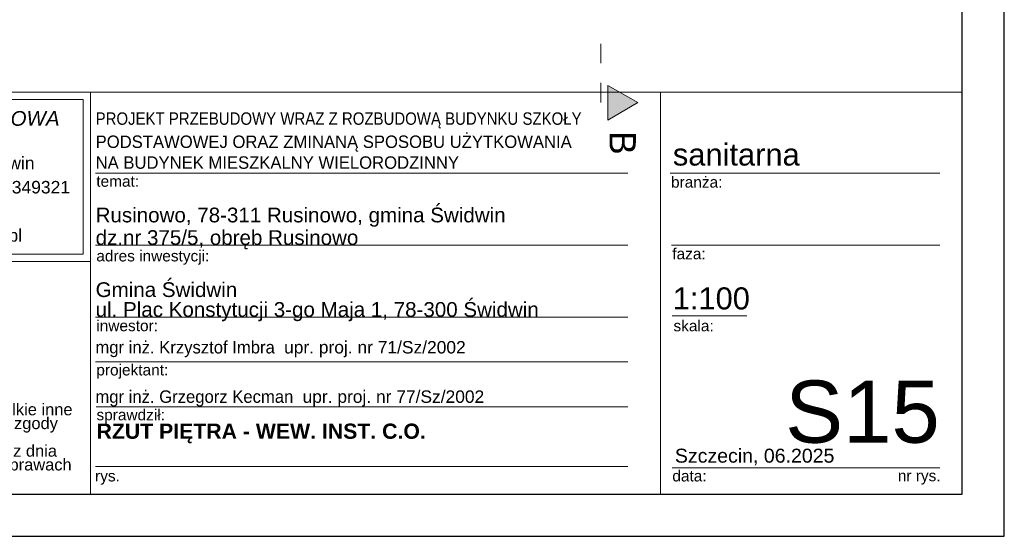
# Model space of a CAD drawing. Extents: x -220425 to -93252, y -20065 to 80294.
# Tile 52 of 103: x -173012 to -158770, y 21409 to 28880. Entities that reach past the tile are written whole.
import ezdxf

# ---------------------------------------------------------------- set-up
doc = ezdxf.new("R2010")
doc.units = 0
doc.header["$MEASUREMENT"] = 0
doc.linetypes.add('Dashed', pattern=[564.444447, 282.222223, -282.222223])
for name, color, linetype, lineweight in [('#ks', 34, 'Continuous', 30), ('ARCH TABELA_Nr_Pióra__1', 7, 'Continuous', 25), ('ARCH TABELA_Nr_Pióra__21', 7, 'Continuous', 9), ('ARCH TABELA_Nr_Pióra__7', 7, 'Continuous', 13), ('INWENT OPISY_Nr_Pióra__21', 7, 'Continuous', 9), ('INWENT OPISY_Nr_Pióra__41', 7, 'Continuous', 15), ('PODKŁAD', 252, 'Continuous', 35), ('RAMKA', 255, 'Continuous', 35)]:
    doc.layers.add(name, color=color, linetype=linetype, lineweight=lineweight)
doc.layers.add('_TABELA', color=7, linetype='Continuous')
doc.styles.add('GENERATED_STYLE_10', font='ariali.ttf')
doc.styles.add('GENERATED_STYLE_11', font='arialbd.ttf')
doc.styles.add('GENERATED_STYLE_6', font='txt')
doc.styles.add('GENERATED_STYLE_7', font='txt')
doc.styles.add('GENERATED_STYLE_9', font='arial.ttf')

# ---------------------------------------------------------------- blocks, each defined once
blk = doc.blocks.new('A$C382C6C0C')
at = {"layer": '#ks', "color": 7, "lineweight": -3}
for p, q in [((3951.5, -2909), (3951.5, 61)), ((3890.5, -2848), (3890.5, 0)), ((0, -2848), (3890.5, -2848)), ((-248.5, -2909), (3951.5, -2909))]:
    blk.add_line(p, q, dxfattribs=at)
blk = doc.blocks.new('A$C689C700D')
at = {"layer": '#ks', "color": 1, "lineweight": 35, "xscale": 10, "yscale": 10, "zscale": 10}
blk.add_blockref('A$C382C6C0C', (-37653, 28364), dxfattribs=at)
blk = doc.blocks.new('A$C68A309A5')
at = {"layer": 'RAMKA'}
blk.add_blockref('A$C689C700D', (3210, -8270), dxfattribs=at)
blk = doc.blocks.new('A$C68B8146D')
at = {"layer": 'INWENT OPISY_Nr_Pióra__21', "color": 252, "linetype": 'Continuous'}
blk.add_solid([(32745, -2556), (32745, -2056), (33181, -2300)], dxfattribs=at)
at = {"layer": 'INWENT OPISY_Nr_Pióra__41', "color": 252, "linetype": 'Dashed'}
blk.add_line((32645, -2300), (32645, -1200), dxfattribs=at)
at = {"layer": 'INWENT OPISY_Nr_Pióra__41', "color": 252, "linetype": 'Continuous'}
for p, q in [((32745, -2056), (33181, -2300)), ((32745, -2056), (32745, -2556)), ((33181, -2300), (32745, -2556))]:
    blk.add_line(p, q, dxfattribs=at)
at = {"layer": 'INWENT OPISY_Nr_Pióra__21', "color": 252, "linetype": 'Continuous', "style": 'GENERATED_STYLE_6'}
blk.add_text('B', height=380, rotation=270, dxfattribs=at).set_placement((32772, -2718))

msp = doc.modelspace()

# ---------------------------------------------------------------- linework, layer by layer
at = {"layer": 'ARCH TABELA_Nr_Pióra__21', "linetype": 'Continuous'}
for p, q in [((-176880, 27830), (-171987, 27830)), ((-176880, 27830), (-159380, 27830)), ((-171987, 27830), (-171987, 22019)), ((-171987, 25383), (-171987, 27830)), ((-163742, 27830), (-163742, 22019)), ((-159380, 27830), (-159380, 22019)), ((-176774, 27724), (-172093, 27724)), ((-172093, 25490), (-172093, 27724)), ((-171987, 22019), (-171987, 27430)), ((-171914, 26660), (-164215, 26660)), ((-163603, 26660), (-159703, 26660)), ((-171914, 25620), (-164215, 25620)), ((-163585, 25620), (-159703, 25620)), ((-176880, 25383), (-171987, 25383)), ((-176774, 25490), (-172093, 25490)), ((-171914, 24580), (-164215, 24580)), ((-163573, 24597), (-162494, 24597)), ((-171914, 23931), (-164215, 23931)), ((-171904, 23283), (-164215, 23283)), ((-171914, 22419), (-164215, 22419)), ((-163573, 22401), (-161292, 22401)), ((-161292, 22401), (-159703, 22401)), ((-176880, 22019), (-171987, 22019)), ((-159380, 22019), (-171987, 22019))]:
    msp.add_line(p, q, dxfattribs=at)

# ---------------------------------------------------------------- block references
at = {"layer": '_TABELA', "color": 7}
msp.add_blockref('A$C68A309A5', (-163842, 30405), dxfattribs=at)
at = {"layer": 'PODKŁAD'}
msp.add_blockref('A$C68B8146D', (-197252, 29985), dxfattribs=at)

# ---------------------------------------------------------------- texts
at = {"layer": 'ARCH TABELA_Nr_Pióra__1', "color": 7, "linetype": 'Continuous', "style": 'GENERATED_STYLE_7', "width": 0.9}
msp.add_text('PROJEKT PRZEBUDOWY WRAZ Z ROZBUDOWĄ BUDYNKU SZKOŁY', height=180, dxfattribs=at).set_placement((-171914, 27360))
at = {"layer": 'ARCH TABELA_Nr_Pióra__1', "color": 7, "linetype": 'Continuous', "style": 'GENERATED_STYLE_7'}
for s, p in [('PODSTAWOWEJ ORAZ ZMINANĄ SPOSOBU UŻYTKOWANIA', (-171914, 27025)), ('NA BUDYNEK MIESZKALNY WIELORODZINNY', (-171914, 26724))]:
    msp.add_text(s, height=180, dxfattribs=at).set_placement(p)
at = {"layer": 'ARCH TABELA_Nr_Pióra__1', "linetype": 'Continuous', "insert": (-171901, 23039), "char_height": 220, "attachment_point": 1, "style": 'GENERATED_STYLE_11'}
msp.add_mtext('RZUT PIĘTRA - WEW. INST. C.O.', dxfattribs=at)
at = {"layer": 'ARCH TABELA_Nr_Pióra__21', "linetype": 'Continuous', "insert": (-171914, 24519), "char_height": 212.77, "attachment_point": 7, "line_spacing_factor": 0.807442, "style": 'GENERATED_STYLE_9'}
msp.add_mtext('{Gmina Świdwin\\Pul. Plac Konstytucji 3-go Maja 1, 78-300 Świdwin}', dxfattribs=at)
at = {"layer": 'ARCH TABELA_Nr_Pióra__7', "linetype": 'Continuous', "char_height": 212.77}
for s, insert, attachment_point, line_spacing_factor, style in [('{PRACOWNIA PROJEKTOWA\\P\\LBartosz Balejko}', (-174433, 27559), 2, 0.926719, 'GENERATED_STYLE_10'), ('{Rusinowo, 78-311 Rusinowo, gmina Świdwin \\Pdz.nr 375/5, obręb Rusinowo}', (-171914, 25559), 7, 0.918867, 'GENERATED_STYLE_9')]:
    msp.add_mtext(s, dxfattribs=dict(at, insert=insert, attachment_point=attachment_point, line_spacing_factor=line_spacing_factor, style=style))
at = {"layer": 'ARCH TABELA_Nr_Pióra__7', "linetype": 'Continuous', "style": 'GENERATED_STYLE_9'}
for s, insert, char_height, attachment_point in [('sanitarna', (-163564, 27090), 319.2, 1), ('{branża:}', (-163591, 26611), 159.6, 1), ('{temat:}', (-171904, 26624), 159.6, 1), ('{adres inwestycji:}', (-171904, 25544), 159.58, 1), ('{faza:}', (-163573, 25575), 159.6, 1), ('{1:100}', (-163566, 25009), 319.2, 1), ('{inwestor:}', (-171904, 24535), 159.58, 1), ('{skala:}', (-163556, 24533), 159.6, 1), ('{projektant:}', (-171904, 23895), 159.58, 1), ('S15', (-159703, 23662), 900, 3), ('{sprawdził:}', (-171902, 23246), 159.58, 1), ('Szczecin, 06.2025', (-163535, 22676), 202.13, 1), ('{data:}', (-163572, 22362), 159.6, 1), ('{rys.}', (-171922, 22362), 159.6, 1), ('{nr rys.}', (-160311, 22365), 159.6, 1)]:
    msp.add_mtext(s, dxfattribs=dict(at, insert=insert, char_height=char_height, attachment_point=attachment_point))
for s, insert, char_height, width, attachment_point, line_spacing_factor in [('{ul.Różana 6, 78-300 Świdwin\\PNIP 672-168-25-82 Regon 331349321\\Ptel.: +48 501 059 462\\Pmail: bartekbalejko@o2.pl}', (-174433, 26897), 180.85, 4680.85, 2, 1.156383), ('{UWAGA:\\PKopiowanie, publikacje oraz wszelkie inne formy wykorzystania projektu bez zgody autorów będą naruszeniem przepisówwynikających z Ustawy z dnia 4.02.1994 r. o prawie autorskim i prawach pokrewnych.}', (-176675, 23529), 170.213, 4483.41, 1, 0.703415)]:
    msp.add_mtext(s, dxfattribs=dict(at, insert=insert, char_height=char_height, width=width, attachment_point=attachment_point, line_spacing_factor=line_spacing_factor))
at = {"layer": 'ARCH TABELA_Nr_Pióra__7', "color": 0, "linetype": 'Continuous', "char_height": 180, "attachment_point": 1, "style": 'GENERATED_STYLE_7'}
for s, insert, width in [('mgr inż. Krzysztof Imbra  \\fArial|b0|i0|c238;upr. proj. nr 71/Sz/2002', (-171917, 24233), 7590.75), ('mgr inż. Grzegorz Kecman  \\fArial|b0|i0|c238;upr. proj. nr 77/Sz/2002', (-171917, 23519), 7371.6)]:
    msp.add_mtext(s, dxfattribs=dict(at, insert=insert, width=width))

doc.saveas('drawing.dxf')
